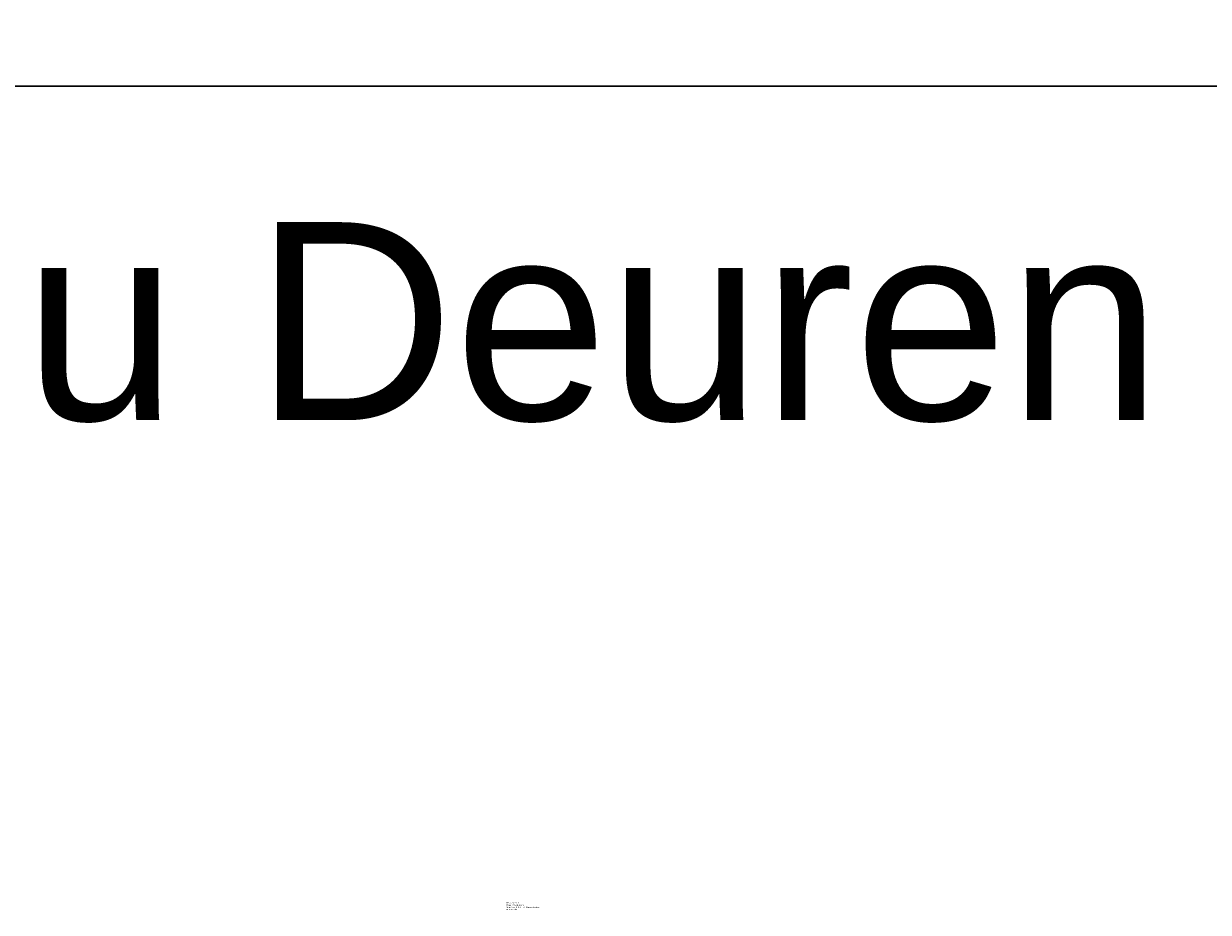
# Model space of a CAD drawing. Header units: millimetres. Extents: x 0 to 10560344, y -63228 to 177747.
# Tile 78 of 126: x 104920 to 107313, y -40791 to -38996. Entities that reach past the tile are written whole.
import ezdxf

# ---------------------------------------------------------------- set-up
doc = ezdxf.new("R2010")
doc.units = ezdxf.units.MM
doc.layers.add('xx HIDDEN', color=30, linetype='Continuous', lineweight=0, plot=False)
doc.layers.add('Z00-kader', color=2, linetype='Continuous', plot=False)
doc.layers.add('Z00-tekst', color=11, linetype='Continuous')
doc.styles.add('05_50', font='swiss.ttf', dxfattribs={"height": 400})
doc.styles.add('ORGADATA', font='txt', dxfattribs={"oblique": 1})

msp = doc.modelspace()

# ---------------------------------------------------------------- linework, layer by layer
at = {"layer": 'xx HIDDEN'}
msp.add_lwpolyline([(102467.1, -39121.5), (110028.5, -39121.5), (110028.5, -42868.2), (102467.1, -42868.2)], close=True, dxfattribs=at)
at = {"layer": 'Z00-kader', "linetype": 'Continuous'}
msp.add_lwpolyline([(124435.7, -39121.5), (102467.1, -39121.5), (102467.1, -33666.9), (124435.7, -33666.9)], close=True, dxfattribs=at)

# ---------------------------------------------------------------- texts
at = {"color": 3, "style": 'ORGADATA', "width": 0.772222}
for s, p in [('Serie:Alcoa RT 62 GT 70S Standaard Gesloten', (105895.5, -40781.9)), ('Pos. C, Aantal: 1', (105895.5, -40772.9)), ('Project: Bilderdijkstraat 2', (105895.5, -40777.4)), ('Buitenaanzicht', (105895.5, -40786.4))]:
    msp.add_text(s, height=2.5, dxfattribs=at).set_placement(p)
at = {"layer": 'Z00-tekst', "insert": (102715.6, -39396.5), "char_height": 400, "width": 7490.403, "attachment_point": 1, "style": '05_50'}
msp.add_mtext('Detail Allu Deuren', dxfattribs=at)

doc.saveas('drawing.dxf')
